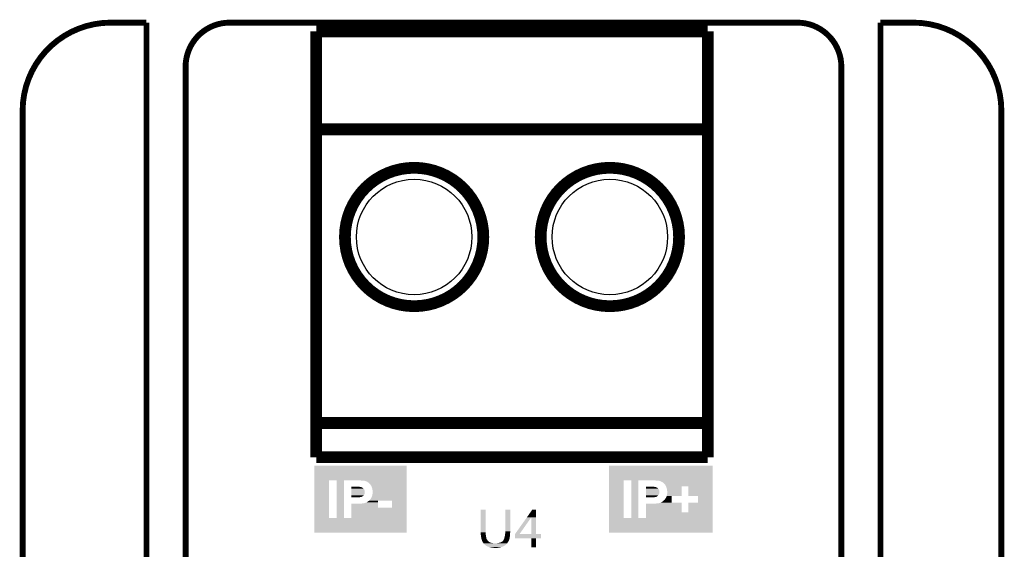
# Model space of a CAD drawing. Extents: x -0.05 to 0.95, y -0.15 to 2.1.
# Tile 35 of 35: x -0.05 to 0.95, y 1.56 to 2.1. Entities that reach past the tile are written whole.
import ezdxf

# ---------------------------------------------------------------- set-up
doc = ezdxf.new("R2010")
doc.units = 0
doc.layers.get('0').update_dxf_attribs({"linetype": 'CONTINUOUS'})
for name, color, linetype in [('HALL_CURRENT_24_V100_GKO', 5, 'CONTINUOUS'), ('HALL_CURRENT_24_V100_GTO', 14, 'CONTINUOUS'), ('HALL_CURRENT_24_V100_GTS', 12, 'CONTINUOUS')]:
    doc.layers.add(name, color=color, linetype=linetype)

# ---------------------------------------------------------------- blocks, each defined once
blk = doc.blocks.new('ROUND_44')
blk.add_circle((0, 0), 0.059)

msp = doc.modelspace()

# ---------------------------------------------------------------- linework, layer by layer
at = {"layer": 'HALL_CURRENT_24_V100_GKO', "const_width": 0.006}
for points in [[(0.04, 2.1, 0.414214), (-0.05, 2.01)], [(0.1615, 2.1, 0.414214), (0.1165, 2.055)], [(0.7865, 2.055, 0.414214), (0.7415, 2.1)], [(0.95, 2.01, 0.414214), (0.86, 2.1)]]:
    msp.add_lwpolyline(points, format="xyb", dxfattribs=at)
for points in [[(0.04, 2.1), (0.0765, 2.1)], [(0.0765, 0.9764), (0.0765, 2.1)], [(0.1615, 2.1), (0.7415, 2.1)], [(0.8265, 0.9764), (0.8265, 2.1)], [(0.8265, 2.1), (0.86, 2.1)], [(0.1165, 1), (0.1165, 2.055)], [(0.7865, 1.06), (0.7865, 2.055)], [(-0.05, -0.15), (-0.05, 2.01)], [(0.95, -0.05), (0.95, 2.01)]]:
    msp.add_lwpolyline(points, dxfattribs=at)
at = {"layer": 'HALL_CURRENT_24_V100_GTO', "const_width": 0.012}
for points in [[(0.25, 2.091), (0.65, 2.091)], [(0.25, 1.656), (0.25, 2.091)], [(0.65, 1.656), (0.65, 2.091)], [(0.25, 1.991), (0.65, 1.991)], [(0.25, 1.691), (0.65, 1.691)], [(0.25, 1.656), (0.65, 1.656)]]:
    msp.add_lwpolyline(points, dxfattribs=at)
for points in [[(0.2793, 1.881, 1), (0.4207, 1.881, 1)], [(0.4793, 1.881, 1), (0.6207, 1.881, 1)]]:
    msp.add_lwpolyline(points, format="xyb", close=True, dxfattribs=at)
at = {"layer": 'HALL_CURRENT_24_V100_GTO'}
for points in [[(0.248, 1.6324), (0.248, 1.6474), (0.3425, 1.6324), (0.3425, 1.6474)], [(0.248, 1.6474), (0.248, 1.6474), (0.3425, 1.6474), (0.248, 1.6474)], [(0.549, 1.6324), (0.549, 1.6474), (0.6551, 1.6324), (0.6551, 1.6474)], [(0.549, 1.6474), (0.549, 1.6474), (0.6551, 1.6474), (0.549, 1.6474)], [(0.248, 1.594), (0.248, 1.6324), (0.263, 1.594), (0.263, 1.6324)], [(0.248, 1.6324), (0.248, 1.6324), (0.2911, 1.6324), (0.2924, 1.6324)], [(0.2708, 1.594), (0.2708, 1.6324), (0.2782, 1.594), (0.2782, 1.6324)], [(0.2708, 1.6324), (0.2708, 1.6324), (0.2782, 1.6324), (0.2911, 1.6324)], [(0.296, 1.6322), (0.2944, 1.6324), (0.3425, 1.6322), (0.3425, 1.6324)], [(0.2975, 1.6321), (0.296, 1.6322), (0.3425, 1.6321), (0.3425, 1.6322)], [(0.2989, 1.632), (0.2982, 1.6321), (0.3425, 1.632), (0.3425, 1.6321)], [(0.2999, 1.6318), (0.2989, 1.632), (0.3425, 1.6318), (0.3425, 1.632)], [(0.3, 1.6317), (0.2999, 1.6318), (0.3425, 1.6317), (0.3425, 1.6318)], [(0.3004, 1.6316), (0.3002, 1.6317), (0.3425, 1.6316), (0.3425, 1.6317)], [(0.301, 1.6314), (0.3004, 1.6316), (0.3425, 1.6314), (0.3425, 1.6316)], [(0.3018, 1.631), (0.301, 1.6314), (0.3425, 1.631), (0.3425, 1.6314)], [(0.3026, 1.6305), (0.3018, 1.631), (0.3425, 1.6305), (0.3425, 1.631)], [(0.3036, 1.6299), (0.3026, 1.6305), (0.3425, 1.6299), (0.3425, 1.6305)], [(0.3045, 1.629), (0.3036, 1.6299), (0.3425, 1.629), (0.3425, 1.6299)], [(0.549, 1.594), (0.549, 1.6324), (0.564, 1.594), (0.564, 1.6324)], [(0.549, 1.6324), (0.549, 1.6324), (0.564, 1.6324), (0.5718, 1.6324)], [(0.549, 1.6324), (0.549, 1.6324), (0.5922, 1.6324), (0.5934, 1.6324)], [(0.5718, 1.594), (0.5718, 1.6324), (0.5792, 1.594), (0.5792, 1.6324)], [(0.5718, 1.6324), (0.5718, 1.6324), (0.5792, 1.6324), (0.5922, 1.6324)], [(0.597, 1.6322), (0.5954, 1.6324), (0.6551, 1.6322), (0.6551, 1.6324)], [(0.5985, 1.6321), (0.597, 1.6322), (0.6551, 1.6321), (0.6551, 1.6322)], [(0.5999, 1.632), (0.5992, 1.6321), (0.6551, 1.632), (0.6551, 1.6321)], [(0.6009, 1.6318), (0.5999, 1.632), (0.6551, 1.6318), (0.6551, 1.632)], [(0.601, 1.6317), (0.6009, 1.6318), (0.6551, 1.6317), (0.6551, 1.6318)], [(0.6014, 1.6316), (0.6012, 1.6317), (0.6551, 1.6316), (0.6551, 1.6317)], [(0.602, 1.6314), (0.6014, 1.6316), (0.6551, 1.6314), (0.6551, 1.6316)], [(0.6028, 1.631), (0.602, 1.6314), (0.6551, 1.631), (0.6551, 1.6314)], [(0.6036, 1.6305), (0.6028, 1.631), (0.6551, 1.6305), (0.6551, 1.631)], [(0.6046, 1.6299), (0.6036, 1.6305), (0.6551, 1.6299), (0.6551, 1.6305)], [(0.6055, 1.629), (0.6046, 1.6299), (0.6551, 1.629), (0.6551, 1.6299)], [(0.286, 1.6258), (0.286, 1.6259), (0.2933, 1.6258), (0.2928, 1.6259)], [(0.286, 1.6257), (0.286, 1.6258), (0.2946, 1.6257), (0.294, 1.6258)], [(0.286, 1.6256), (0.286, 1.6257), (0.2952, 1.6256), (0.295, 1.6257)], [(0.286, 1.6257), (0.286, 1.6257), (0.295, 1.6257), (0.2946, 1.6257)], [(0.286, 1.6255), (0.286, 1.6256), (0.2959, 1.6255), (0.2952, 1.6256)], [(0.286, 1.6252), (0.286, 1.6255), (0.2965, 1.6252), (0.2959, 1.6255)], [(0.286, 1.625), (0.286, 1.6252), (0.2971, 1.625), (0.2965, 1.6252)], [(0.286, 1.6246), (0.286, 1.625), (0.2975, 1.6246), (0.2971, 1.625)], [(0.286, 1.6244), (0.286, 1.6246), (0.2979, 1.6244), (0.2975, 1.6246)], [(0.286, 1.6241), (0.286, 1.6244), (0.2981, 1.6241), (0.2979, 1.6244)], [(0.286, 1.624), (0.286, 1.6241), (0.2983, 1.624), (0.2981, 1.6241)], [(0.286, 1.6239), (0.286, 1.624), (0.2984, 1.6239), (0.2983, 1.624)], [(0.286, 1.6234), (0.286, 1.6239), (0.2988, 1.6234), (0.2984, 1.6239)], [(0.286, 1.6228), (0.286, 1.6234), (0.2991, 1.6228), (0.2988, 1.6234)], [(0.286, 1.6216), (0.286, 1.6228), (0.2995, 1.6216), (0.2991, 1.6228)], [(0.286, 1.6211), (0.286, 1.6216), (0.2996, 1.6211), (0.2995, 1.6216)], [(0.286, 1.6198), (0.286, 1.6211), (0.2996, 1.6198), (0.2996, 1.6211)], [(0.286, 1.6188), (0.286, 1.6198), (0.2994, 1.6188), (0.2996, 1.6198)], [(0.3053, 1.628), (0.3045, 1.629), (0.3425, 1.628), (0.3425, 1.629)], [(0.3055, 1.6279), (0.3053, 1.628), (0.3425, 1.6279), (0.3425, 1.628)], [(0.3057, 1.6275), (0.3055, 1.6279), (0.3425, 1.6275), (0.3425, 1.6279)], [(0.3061, 1.6269), (0.3057, 1.6275), (0.3425, 1.6269), (0.3425, 1.6275)], [(0.3063, 1.6265), (0.3061, 1.6269), (0.3425, 1.6265), (0.3425, 1.6269)], [(0.3065, 1.626), (0.3063, 1.6265), (0.3425, 1.626), (0.3425, 1.6265)], [(0.3069, 1.6249), (0.3065, 1.626), (0.3425, 1.6249), (0.3425, 1.626)], [(0.3073, 1.6237), (0.3069, 1.6249), (0.3425, 1.6237), (0.3425, 1.6249)], [(0.3075, 1.6222), (0.3073, 1.6237), (0.3425, 1.6222), (0.3425, 1.6237)], [(0.3076, 1.6206), (0.3075, 1.6222), (0.3425, 1.6206), (0.3425, 1.6222)], [(0.3076, 1.6193), (0.3076, 1.6206), (0.3425, 1.6193), (0.3425, 1.6206)], [(0.587, 1.6258), (0.587, 1.6259), (0.5943, 1.6258), (0.5938, 1.6259)], [(0.587, 1.6257), (0.587, 1.6258), (0.5956, 1.6257), (0.595, 1.6258)], [(0.587, 1.6256), (0.587, 1.6257), (0.5962, 1.6256), (0.596, 1.6257)], [(0.587, 1.6257), (0.587, 1.6257), (0.596, 1.6257), (0.5956, 1.6257)], [(0.587, 1.6255), (0.587, 1.6256), (0.5969, 1.6255), (0.5962, 1.6256)], [(0.587, 1.6252), (0.587, 1.6255), (0.5975, 1.6252), (0.5969, 1.6255)], [(0.587, 1.625), (0.587, 1.6252), (0.5981, 1.625), (0.5975, 1.6252)], [(0.587, 1.6246), (0.587, 1.625), (0.5985, 1.6246), (0.5981, 1.625)], [(0.587, 1.6244), (0.587, 1.6246), (0.5989, 1.6244), (0.5985, 1.6246)], [(0.587, 1.6241), (0.587, 1.6244), (0.5991, 1.6241), (0.5989, 1.6244)], [(0.587, 1.624), (0.587, 1.6241), (0.5993, 1.624), (0.5991, 1.6241)], [(0.587, 1.6239), (0.587, 1.624), (0.5994, 1.6239), (0.5993, 1.624)], [(0.587, 1.6234), (0.587, 1.6239), (0.5998, 1.6234), (0.5994, 1.6239)], [(0.587, 1.6228), (0.587, 1.6234), (0.6001, 1.6228), (0.5998, 1.6234)], [(0.587, 1.6216), (0.587, 1.6228), (0.6005, 1.6216), (0.6001, 1.6228)], [(0.587, 1.6211), (0.587, 1.6216), (0.6006, 1.6211), (0.6005, 1.6216)], [(0.587, 1.6198), (0.587, 1.6211), (0.6006, 1.6198), (0.6006, 1.6211)], [(0.587, 1.6188), (0.587, 1.6198), (0.6004, 1.6188), (0.6006, 1.6198)], [(0.6063, 1.628), (0.6055, 1.629), (0.6551, 1.628), (0.6551, 1.629)], [(0.6065, 1.6279), (0.6063, 1.628), (0.6551, 1.6279), (0.6551, 1.628)], [(0.6067, 1.6275), (0.6065, 1.6279), (0.6551, 1.6275), (0.6551, 1.6279)], [(0.6071, 1.6269), (0.6067, 1.6275), (0.6551, 1.6269), (0.6551, 1.6275)], [(0.6073, 1.6265), (0.6071, 1.6269), (0.6551, 1.6265), (0.6551, 1.6269)], [(0.6074, 1.6263), (0.6073, 1.6265), (0.6551, 1.6263), (0.6551, 1.6265)], [(0.6075, 1.626), (0.6074, 1.6263), (0.6233, 1.626), (0.6233, 1.6263)], [(0.6079, 1.6249), (0.6075, 1.626), (0.6233, 1.6249), (0.6233, 1.626)], [(0.6083, 1.6237), (0.6079, 1.6249), (0.6233, 1.6237), (0.6233, 1.6249)], [(0.6085, 1.6222), (0.6083, 1.6237), (0.6233, 1.6222), (0.6233, 1.6237)], [(0.6086, 1.6206), (0.6085, 1.6222), (0.6233, 1.6206), (0.6233, 1.6222)], [(0.6086, 1.6193), (0.6086, 1.6206), (0.6233, 1.6193), (0.6233, 1.6206)], [(0.63, 1.6164), (0.63, 1.6263), (0.6551, 1.6164), (0.6551, 1.6263)], [(0.286, 1.6183), (0.286, 1.6188), (0.2992, 1.6183), (0.2994, 1.6188)], [(0.286, 1.6179), (0.286, 1.6183), (0.299, 1.6179), (0.2992, 1.6183)], [(0.286, 1.6176), (0.286, 1.6179), (0.2989, 1.6176), (0.299, 1.6179)], [(0.286, 1.6174), (0.286, 1.6176), (0.2987, 1.6174), (0.2989, 1.6176)], [(0.286, 1.617), (0.286, 1.6174), (0.2984, 1.617), (0.2987, 1.6174)], [(0.286, 1.6166), (0.286, 1.617), (0.298, 1.6166), (0.2984, 1.617)], [(0.286, 1.616), (0.286, 1.6166), (0.2972, 1.616), (0.298, 1.6166)], [(0.286, 1.6156), (0.286, 1.616), (0.2966, 1.6156), (0.2972, 1.616)], [(0.286, 1.6155), (0.286, 1.6156), (0.2963, 1.6155), (0.2964, 1.6156)], [(0.286, 1.6156), (0.286, 1.6156), (0.2964, 1.6156), (0.2966, 1.6156)], [(0.286, 1.6154), (0.286, 1.6155), (0.296, 1.6154), (0.2963, 1.6155)], [(0.286, 1.6152), (0.286, 1.6154), (0.2947, 1.6152), (0.2956, 1.6154)], [(0.286, 1.615), (0.286, 1.6152), (0.2927, 1.615), (0.2947, 1.6152)], [(0.2998, 1.6092), (0.3012, 1.6098), (0.3131, 1.6092), (0.3131, 1.6098)], [(0.3012, 1.6098), (0.3018, 1.6101), (0.3131, 1.6098), (0.3131, 1.6101)], [(0.3018, 1.6101), (0.3023, 1.6104), (0.3131, 1.6101), (0.3131, 1.6104)], [(0.3023, 1.6104), (0.3027, 1.6106), (0.3131, 1.6104), (0.3131, 1.6106)], [(0.3027, 1.6106), (0.3029, 1.6108), (0.3131, 1.6106), (0.3131, 1.6108)], [(0.303, 1.6108), (0.3037, 1.6114), (0.3131, 1.6108), (0.3131, 1.6114)], [(0.3037, 1.6114), (0.3039, 1.6116), (0.3131, 1.6114), (0.3131, 1.6116)], [(0.3039, 1.6116), (0.3043, 1.612), (0.3425, 1.6116), (0.3425, 1.612)], [(0.3043, 1.612), (0.305, 1.6126), (0.3425, 1.612), (0.3425, 1.6126)], [(0.305, 1.6126), (0.3058, 1.6138), (0.3425, 1.6126), (0.3425, 1.6138)], [(0.3058, 1.6138), (0.3061, 1.6142), (0.3425, 1.6138), (0.3425, 1.6142)], [(0.3061, 1.6142), (0.3062, 1.6145), (0.3425, 1.6142), (0.3425, 1.6145)], [(0.3062, 1.6145), (0.3063, 1.6146), (0.3425, 1.6145), (0.3425, 1.6146)], [(0.3063, 1.6146), (0.3067, 1.6155), (0.3425, 1.6146), (0.3425, 1.6155)], [(0.3067, 1.6155), (0.3071, 1.6165), (0.3425, 1.6155), (0.3425, 1.6165)], [(0.3071, 1.6165), (0.3073, 1.6176), (0.3425, 1.6165), (0.3425, 1.6176)], [(0.3073, 1.6176), (0.3075, 1.6185), (0.3425, 1.6176), (0.3425, 1.6185)], [(0.3075, 1.6185), (0.3076, 1.6193), (0.3425, 1.6185), (0.3425, 1.6193)], [(0.3275, 1.6043), (0.3275, 1.6116), (0.3425, 1.6043), (0.3425, 1.6116)], [(0.587, 1.6183), (0.587, 1.6188), (0.6002, 1.6183), (0.6004, 1.6188)], [(0.587, 1.6179), (0.587, 1.6183), (0.6, 1.6179), (0.6002, 1.6183)], [(0.587, 1.6176), (0.587, 1.6179), (0.5999, 1.6176), (0.6, 1.6179)], [(0.587, 1.6174), (0.587, 1.6176), (0.5997, 1.6174), (0.5999, 1.6176)], [(0.587, 1.617), (0.587, 1.6174), (0.5994, 1.617), (0.5997, 1.6174)], [(0.587, 1.6166), (0.587, 1.617), (0.599, 1.6166), (0.5994, 1.617)], [(0.587, 1.616), (0.587, 1.6166), (0.5982, 1.616), (0.599, 1.6166)], [(0.587, 1.6156), (0.587, 1.616), (0.5976, 1.6156), (0.5982, 1.616)], [(0.587, 1.6155), (0.587, 1.6156), (0.5973, 1.6155), (0.5974, 1.6156)], [(0.587, 1.6156), (0.587, 1.6156), (0.5974, 1.6156), (0.5976, 1.6156)], [(0.587, 1.6154), (0.587, 1.6155), (0.597, 1.6154), (0.5973, 1.6155)], [(0.587, 1.6152), (0.587, 1.6154), (0.5957, 1.6152), (0.5966, 1.6154)], [(0.587, 1.615), (0.587, 1.6152), (0.5937, 1.615), (0.5957, 1.6152)], [(0.6015, 1.6095), (0.6022, 1.6098), (0.6133, 1.6095), (0.6133, 1.6098)], [(0.6022, 1.6098), (0.6028, 1.6101), (0.6133, 1.6098), (0.6133, 1.6101)], [(0.6028, 1.6101), (0.6033, 1.6104), (0.6133, 1.6101), (0.6133, 1.6104)], [(0.6033, 1.6104), (0.6037, 1.6106), (0.6133, 1.6104), (0.6133, 1.6106)], [(0.6037, 1.6106), (0.6039, 1.6108), (0.6133, 1.6106), (0.6133, 1.6108)], [(0.604, 1.6108), (0.6047, 1.6114), (0.6133, 1.6108), (0.6133, 1.6114)], [(0.6047, 1.6114), (0.6053, 1.612), (0.6133, 1.6114), (0.6133, 1.612)], [(0.6053, 1.612), (0.606, 1.6126), (0.6133, 1.612), (0.6133, 1.6126)], [(0.606, 1.6126), (0.6068, 1.6138), (0.6133, 1.6126), (0.6133, 1.6138)], [(0.6068, 1.6138), (0.6071, 1.6142), (0.6133, 1.6138), (0.6133, 1.6142)], [(0.6071, 1.6142), (0.6072, 1.6145), (0.6133, 1.6142), (0.6133, 1.6145)], [(0.6072, 1.6145), (0.6073, 1.6146), (0.6133, 1.6145), (0.6133, 1.6146)], [(0.6073, 1.6146), (0.6077, 1.6155), (0.6133, 1.6146), (0.6133, 1.6155)], [(0.6077, 1.6155), (0.6081, 1.6164), (0.6133, 1.6155), (0.6133, 1.6164)], [(0.6081, 1.6165), (0.6083, 1.6176), (0.6233, 1.6165), (0.6233, 1.6176)], [(0.6081, 1.6164), (0.6081, 1.6165), (0.6233, 1.6164), (0.6233, 1.6165)], [(0.6081, 1.6164), (0.6081, 1.6164), (0.6133, 1.6164), (0.6233, 1.6164)], [(0.6083, 1.6176), (0.6085, 1.6185), (0.6233, 1.6176), (0.6233, 1.6185)], [(0.6085, 1.6185), (0.6086, 1.6193), (0.6233, 1.6185), (0.6233, 1.6193)], [(0.6401, 1.6095), (0.6401, 1.6164), (0.6551, 1.6095), (0.6551, 1.6164)], [(0.286, 1.6043), (0.286, 1.6085), (0.3131, 1.6043), (0.3131, 1.6085)], [(0.286, 1.594), (0.286, 1.6043), (0.3425, 1.594), (0.3425, 1.6043)], [(0.286, 1.6043), (0.286, 1.6043), (0.3275, 1.6043), (0.3131, 1.6043)], [(0.2945, 1.6085), (0.2959, 1.6087), (0.3131, 1.6085), (0.3131, 1.6087)], [(0.2965, 1.6087), (0.297, 1.6088), (0.3131, 1.6087), (0.3131, 1.6088)], [(0.2979, 1.6088), (0.2982, 1.6089), (0.3131, 1.6088), (0.3131, 1.6089)], [(0.2987, 1.6089), (0.2989, 1.609), (0.3131, 1.6089), (0.3131, 1.609)], [(0.299, 1.609), (0.2998, 1.6092), (0.3131, 1.609), (0.3131, 1.6092)], [(0.418, 1.5794), (0.418, 1.6024), (0.4231, 1.5794), (0.4231, 1.6024)], [(0.418, 1.6024), (0.418, 1.6024), (0.4231, 1.6024), (0.418, 1.6024)], [(0.4431, 1.5802), (0.4431, 1.6024), (0.4482, 1.5802), (0.4482, 1.6024)], [(0.4431, 1.6024), (0.4431, 1.6024), (0.4482, 1.6024), (0.4431, 1.6024)], [(0.4653, 1.5947), (0.4707, 1.6024), (0.4746, 1.5947), (0.4746, 1.6024)], [(0.4707, 1.6024), (0.4707, 1.6024), (0.4746, 1.6024), (0.4707, 1.6024)], [(0.587, 1.5996), (0.587, 1.6085), (0.6233, 1.5996), (0.6233, 1.6085)], [(0.587, 1.594), (0.587, 1.5996), (0.6551, 1.594), (0.6551, 1.5996)], [(0.587, 1.5996), (0.587, 1.5996), (0.63, 1.5996), (0.6233, 1.5996)], [(0.5955, 1.6085), (0.5969, 1.6087), (0.6233, 1.6085), (0.6233, 1.6087)], [(0.5975, 1.6087), (0.598, 1.6088), (0.6233, 1.6087), (0.6233, 1.6088)], [(0.5989, 1.6088), (0.5992, 1.6089), (0.6233, 1.6088), (0.6233, 1.6089)], [(0.5997, 1.6089), (0.5999, 1.609), (0.6233, 1.6089), (0.6233, 1.609)], [(0.6, 1.609), (0.6008, 1.6092), (0.6233, 1.609), (0.6233, 1.6092)], [(0.6008, 1.6092), (0.6015, 1.6095), (0.6233, 1.6092), (0.6233, 1.6095)], [(0.6015, 1.6095), (0.6015, 1.6095), (0.6233, 1.6095), (0.6133, 1.6095)], [(0.63, 1.5996), (0.63, 1.6095), (0.6551, 1.5996), (0.6551, 1.6095)], [(0.248, 1.579), (0.248, 1.594), (0.3425, 1.579), (0.3425, 1.594)], [(0.248, 1.594), (0.248, 1.594), (0.2708, 1.594), (0.263, 1.594)], [(0.2708, 1.594), (0.2708, 1.594), (0.286, 1.594), (0.2782, 1.594)], [(0.4531, 1.5775), (0.4653, 1.5947), (0.4577, 1.5775), (0.4698, 1.5947)], [(0.4698, 1.5775), (0.4698, 1.5947), (0.4746, 1.5775), (0.4746, 1.5947)], [(0.549, 1.579), (0.549, 1.594), (0.6551, 1.579), (0.6551, 1.594)], [(0.549, 1.594), (0.549, 1.594), (0.5718, 1.594), (0.564, 1.594)], [(0.5718, 1.594), (0.5718, 1.594), (0.587, 1.594), (0.5792, 1.594)], [(0.4431, 1.5793), (0.4431, 1.5802), (0.4482, 1.5793), (0.4482, 1.5802)], [(0.418, 1.5791), (0.418, 1.5794), (0.4232, 1.5791), (0.4231, 1.5794)], [(0.418, 1.579), (0.418, 1.5791), (0.4232, 1.579), (0.4232, 1.5791)], [(0.4181, 1.578), (0.418, 1.579), (0.4232, 1.578), (0.4232, 1.579)], [(0.4181, 1.5774), (0.4181, 1.578), (0.4232, 1.5774), (0.4232, 1.578)], [(0.4181, 1.577), (0.4181, 1.5774), (0.4232, 1.577), (0.4232, 1.5774)], [(0.4182, 1.5762), (0.4181, 1.577), (0.4233, 1.5762), (0.4232, 1.577)], [(0.4182, 1.5761), (0.4182, 1.5762), (0.4233, 1.5761), (0.4233, 1.5762)], [(0.4184, 1.5745), (0.4182, 1.5761), (0.4236, 1.5745), (0.4233, 1.5761)], [(0.4186, 1.5738), (0.4184, 1.5745), (0.4237, 1.5738), (0.4236, 1.5745)], [(0.4187, 1.5733), (0.4186, 1.5738), (0.4238, 1.5733), (0.4237, 1.5738)], [(0.4187, 1.5731), (0.4187, 1.5733), (0.4239, 1.5731), (0.4238, 1.5733)], [(0.4188, 1.5728), (0.4187, 1.5731), (0.424, 1.5728), (0.4239, 1.5731)], [(0.4188, 1.5727), (0.4188, 1.5728), (0.4241, 1.5727), (0.424, 1.5728)], [(0.4188, 1.5725), (0.4188, 1.5727), (0.4242, 1.5725), (0.4241, 1.5727)], [(0.4188, 1.5724), (0.4188, 1.5725), (0.4242, 1.5724), (0.4242, 1.5725)], [(0.419, 1.572), (0.4188, 1.5724), (0.4244, 1.572), (0.4242, 1.5724)], [(0.4191, 1.5715), (0.419, 1.572), (0.4248, 1.5715), (0.4244, 1.572)], [(0.4193, 1.5709), (0.4191, 1.5715), (0.4252, 1.5709), (0.4248, 1.5715)], [(0.4194, 1.5707), (0.4193, 1.5709), (0.4254, 1.5707), (0.4252, 1.5709)], [(0.4194, 1.5705), (0.4194, 1.5707), (0.4255, 1.5705), (0.4254, 1.5707)], [(0.4195, 1.5703), (0.4194, 1.5705), (0.4257, 1.5703), (0.4255, 1.5705)], [(0.4199, 1.5697), (0.4195, 1.5703), (0.4264, 1.5697), (0.4257, 1.5703)], [(0.4201, 1.5693), (0.4199, 1.5697), (0.427, 1.5693), (0.4264, 1.5697)], [(0.4384, 1.569), (0.4396, 1.5696), (0.4457, 1.569), (0.4461, 1.5696)], [(0.4396, 1.5696), (0.4399, 1.5698), (0.4461, 1.5696), (0.4462, 1.5698)], [(0.4399, 1.5698), (0.4402, 1.57), (0.4462, 1.5698), (0.4463, 1.57)], [(0.4402, 1.57), (0.4407, 1.5704), (0.4463, 1.57), (0.4466, 1.5704)], [(0.4407, 1.5704), (0.4408, 1.5705), (0.4466, 1.5704), (0.4466, 1.5705)], [(0.4408, 1.5705), (0.4409, 1.5707), (0.4466, 1.5705), (0.4467, 1.5707)], [(0.4409, 1.5707), (0.441, 1.5708), (0.4467, 1.5707), (0.4468, 1.5708)], [(0.441, 1.5708), (0.4411, 1.5709), (0.4468, 1.5708), (0.4469, 1.5709)], [(0.4411, 1.5709), (0.4413, 1.5713), (0.4469, 1.5709), (0.447, 1.5713)], [(0.4413, 1.5713), (0.4415, 1.5716), (0.447, 1.5713), (0.4471, 1.5716)], [(0.4415, 1.5716), (0.4418, 1.5723), (0.4471, 1.5716), (0.4473, 1.5723)], [(0.4418, 1.5723), (0.4419, 1.5726), (0.4473, 1.5723), (0.4474, 1.5726)], [(0.4419, 1.5726), (0.4421, 1.5732), (0.4474, 1.5726), (0.4475, 1.5732)], [(0.4421, 1.5732), (0.4423, 1.5738), (0.4475, 1.5732), (0.4476, 1.5738)], [(0.4423, 1.5739), (0.4426, 1.5754), (0.4476, 1.5739), (0.4479, 1.5754)], [(0.4423, 1.5738), (0.4423, 1.5739), (0.4476, 1.5738), (0.4476, 1.5739)], [(0.4426, 1.5754), (0.4427, 1.5757), (0.4479, 1.5754), (0.4479, 1.5757)], [(0.4427, 1.5757), (0.4429, 1.5767), (0.4479, 1.5757), (0.448, 1.5767)], [(0.4429, 1.5769), (0.443, 1.5775), (0.448, 1.5769), (0.4481, 1.5775)], [(0.4429, 1.5767), (0.4429, 1.5769), (0.448, 1.5767), (0.448, 1.5769)], [(0.443, 1.5777), (0.4431, 1.5788), (0.4481, 1.5777), (0.4481, 1.5788)], [(0.443, 1.5775), (0.443, 1.5777), (0.4481, 1.5775), (0.4481, 1.5777)], [(0.4431, 1.5789), (0.4431, 1.5793), (0.4481, 1.5789), (0.4482, 1.5793)], [(0.4431, 1.5788), (0.4431, 1.5789), (0.4481, 1.5788), (0.4481, 1.5789)], [(0.4531, 1.5732), (0.4531, 1.5775), (0.4798, 1.5732), (0.4798, 1.5775)], [(0.4531, 1.5775), (0.4531, 1.5775), (0.4798, 1.5775), (0.4746, 1.5775)], [(0.4531, 1.5775), (0.4531, 1.5775), (0.4698, 1.5775), (0.4678, 1.5775)], [(0.4531, 1.5775), (0.4531, 1.5775), (0.4678, 1.5775), (0.4577, 1.5775)], [(0.4698, 1.564), (0.4698, 1.5732), (0.4746, 1.564), (0.4746, 1.5732)], [(0.4698, 1.5732), (0.4698, 1.5732), (0.4746, 1.5732), (0.4798, 1.5732)], [(0.4202, 1.5692), (0.4201, 1.5693), (0.4272, 1.5692), (0.427, 1.5693)], [(0.4203, 1.569), (0.4202, 1.5692), (0.4275, 1.569), (0.4273, 1.5692)], [(0.4202, 1.5692), (0.4202, 1.5692), (0.4273, 1.5692), (0.4272, 1.5692)], [(0.4204, 1.5688), (0.4203, 1.569), (0.428, 1.5688), (0.4275, 1.569)], [(0.4205, 1.5686), (0.4204, 1.5688), (0.4287, 1.5686), (0.428, 1.5688)], [(0.4207, 1.5683), (0.4205, 1.5686), (0.4295, 1.5683), (0.4287, 1.5686)], [(0.4208, 1.5682), (0.4207, 1.5683), (0.4305, 1.5682), (0.4295, 1.5683)], [(0.421, 1.568), (0.4208, 1.5682), (0.4315, 1.568), (0.4305, 1.5682)], [(0.4211, 1.5679), (0.421, 1.568), (0.4327, 1.5679), (0.4315, 1.568)], [(0.4216, 1.5673), (0.4211, 1.5679), (0.4444, 1.5673), (0.4449, 1.5679)], [(0.4217, 1.5672), (0.4216, 1.5673), (0.4443, 1.5672), (0.4444, 1.5673)], [(0.4227, 1.5663), (0.4217, 1.5672), (0.4433, 1.5663), (0.4443, 1.5672)], [(0.4232, 1.5659), (0.4227, 1.5663), (0.4428, 1.5659), (0.4433, 1.5663)], [(0.4238, 1.5655), (0.4232, 1.5659), (0.4422, 1.5655), (0.4428, 1.5659)], [(0.424, 1.5654), (0.4238, 1.5655), (0.4421, 1.5654), (0.4422, 1.5655)], [(0.4242, 1.5653), (0.424, 1.5654), (0.4419, 1.5653), (0.442, 1.5654)], [(0.424, 1.5654), (0.424, 1.5654), (0.442, 1.5654), (0.4421, 1.5654)], [(0.4243, 1.5652), (0.4242, 1.5653), (0.4417, 1.5652), (0.4418, 1.5653)], [(0.4242, 1.5653), (0.4242, 1.5653), (0.4418, 1.5653), (0.4419, 1.5653)], [(0.4245, 1.5651), (0.4243, 1.5652), (0.4415, 1.5651), (0.4417, 1.5652)], [(0.425, 1.5649), (0.4245, 1.5651), (0.4411, 1.5649), (0.4415, 1.5651)], [(0.4252, 1.5648), (0.425, 1.5649), (0.4407, 1.5648), (0.4411, 1.5649)], [(0.4257, 1.5646), (0.4252, 1.5648), (0.4403, 1.5646), (0.4407, 1.5648)], [(0.4269, 1.5642), (0.4257, 1.5646), (0.4391, 1.5642), (0.4403, 1.5646)], [(0.4272, 1.5641), (0.4269, 1.5642), (0.4388, 1.5641), (0.4391, 1.5642)], [(0.4287, 1.5638), (0.4272, 1.5641), (0.4377, 1.5638), (0.4388, 1.5641)], [(0.4294, 1.5637), (0.4287, 1.5638), (0.4369, 1.5637), (0.4377, 1.5638)], [(0.43, 1.5636), (0.4294, 1.5637), (0.436, 1.5636), (0.4369, 1.5637)], [(0.4307, 1.5635), (0.43, 1.5636), (0.4355, 1.5635), (0.436, 1.5636)], [(0.4313, 1.5634), (0.4307, 1.5635), (0.4351, 1.5634), (0.4355, 1.5635)], [(0.4327, 1.5633), (0.4323, 1.5634), (0.4332, 1.5633), (0.4351, 1.5634)], [(0.4333, 1.5679), (0.4336, 1.568), (0.4449, 1.5679), (0.445, 1.568)], [(0.4341, 1.568), (0.4346, 1.5681), (0.445, 1.568), (0.4451, 1.5681)], [(0.4346, 1.5681), (0.4358, 1.5683), (0.4451, 1.5681), (0.4452, 1.5683)], [(0.4358, 1.5683), (0.4371, 1.5686), (0.4452, 1.5683), (0.4454, 1.5686)], [(0.4371, 1.5686), (0.4384, 1.569), (0.4454, 1.5686), (0.4457, 1.569)]]:
    msp.add_solid(points, dxfattribs=at)

# ---------------------------------------------------------------- block references
at = {"layer": 'HALL_CURRENT_24_V100_GTS'}
for p in [(0.35, 1.881), (0.55, 1.881)]:
    msp.add_blockref('ROUND_44', p, dxfattribs=at)

doc.saveas('drawing.dxf')
